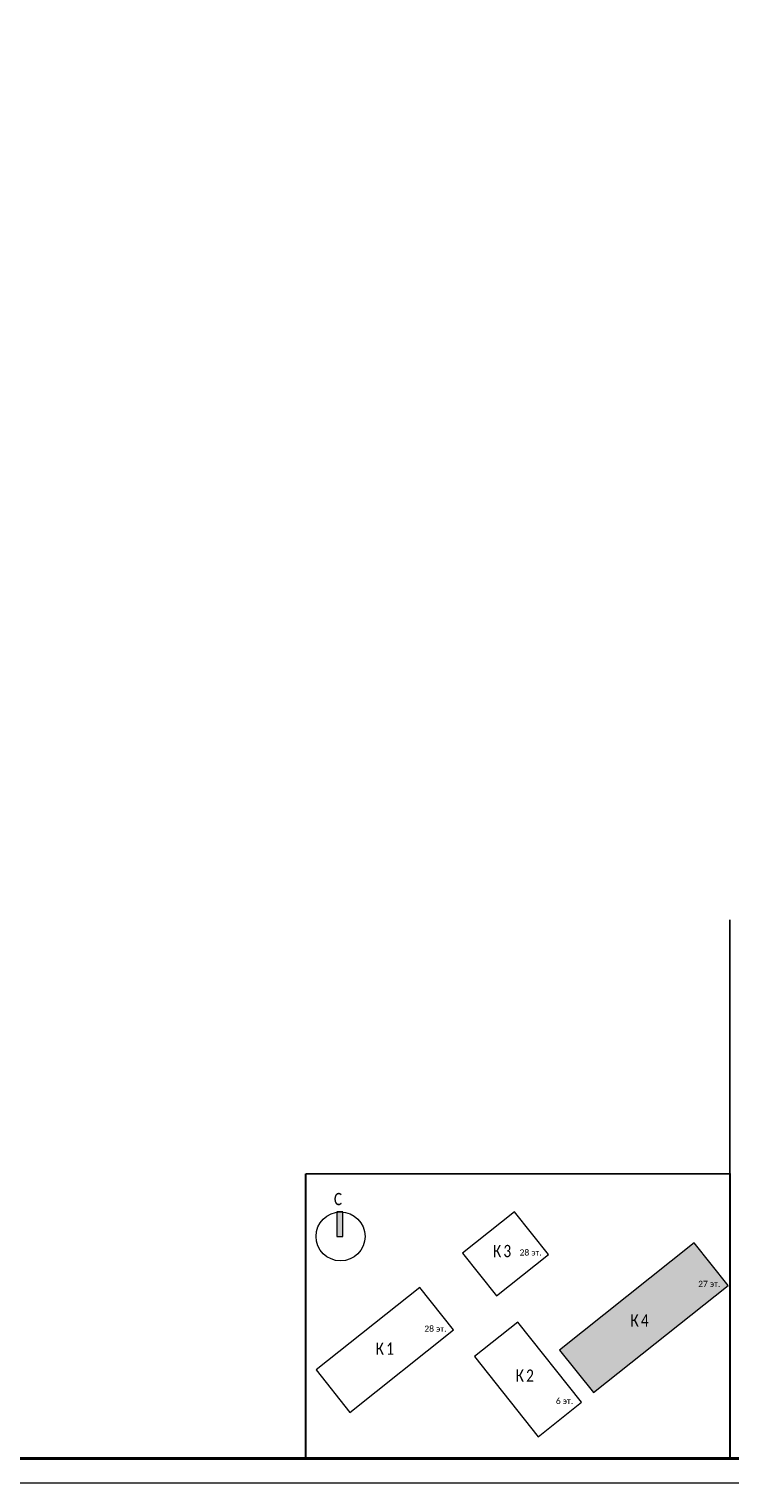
# Model space of a CAD drawing. Header units: millimetres. Extents: x -816133 to 919604, y 87941 to 147341.
# Tile 40 of 256: x -176647 to -162333, y 87941 to 117641. Entities that reach past the tile are written whole.
import ezdxf

# ---------------------------------------------------------------- set-up
doc = ezdxf.new("R2010")
doc.units = ezdxf.units.MM
doc.layers.get('Defpoints').update_dxf_attribs({"color": 252})
doc.layers.add('Типовые аннотации', color=252, linetype='Continuous', lineweight=5)
doc.layers.add('формат', color=250, linetype='Continuous')
doc.styles.add('Arial', font='arial.ttf', dxfattribs={"width": 0.9, "height": 699.9999999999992})
doc.styles.add('Calibri Light_10', font='calibril.ttf', dxfattribs={"height": 1})
doc.styles.add('Calibri Light_9', font='isocpeur.ttf', dxfattribs={"width": 0.8, "height": 2})

# ---------------------------------------------------------------- blocks, each defined once
blk = doc.blocks.new('*U1162')
at = {"color": 0, "lineweight": 0}
blk.add_lwpolyline([(-841, 3.464264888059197e-14), (6.661338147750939e-14, 6.661338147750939e-14), (-1.377945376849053e-14, 594.0000000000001), (-841.0000000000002, 594.0000000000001)], close=True, dxfattribs=at)
at = {"lineweight": 40}
blk.add_lwpolyline([(-821, 5.000000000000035), (-4.999999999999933, 5.000000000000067), (-5.000000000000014, 589.0000000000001), (-821.0000000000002, 589.0000000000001)], close=True, dxfattribs=at)
at = {"style": 'Arial', "width": 0.9, "flags": 8}
blk.add_attdef('FORMAT', (-36.87188609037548, 1.257088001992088), '', height=2.8, dxfattribs=at)
blk = doc.blocks.new('0_AS_SLK8_BUG_2000 - 0_AS_SLK8_BUG_2000-4294039-Надземная часть_ Корпус 4_ План 1 этажа на отм__0_050_ 0_000_0-0_090_-0_300_-0_450')
at = {"layer": 'Типовые аннотации'}
blk.add_hatch(color=256, dxfattribs=at).paths.add_polyline_path([(-64.89341031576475, 34.73339586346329), (-65.89341031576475, 34.73339586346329), (-65.89341031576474, 38.73339586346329), (-64.89341031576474, 38.73339586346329)])
at = {"layer": 'Типовые аннотации', "true_color": 0xc0c0c0}
blk.add_hatch(color=9, dxfattribs=at).paths.add_polyline_path([(-29.50047435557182, 16.15685182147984), (-7.517170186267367, 33.65954697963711), (-1.973611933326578, 26.69686345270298), (-23.95691610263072, 9.194168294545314)])
at = {"layer": 'Типовые аннотации'}
for p, q in [((-64.89341031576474, 38.73339586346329), (-65.89341031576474, 38.73339586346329)), ((-65.89341031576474, 38.73339586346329), (-65.89341031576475, 34.73339586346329)), ((-64.89341031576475, 34.73339586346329), (-64.89341031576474, 38.73339586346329)), ((-65.89341031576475, 34.73339586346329), (-64.89341031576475, 34.73339586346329)), ((-7.517170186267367, 33.65954697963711), (-29.50047435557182, 16.15685182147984)), ((-1.973611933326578, 26.69686345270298), (-7.517170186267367, 33.65954697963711)), ((-23.95691610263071, 9.194168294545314), (-1.973611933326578, 26.69686345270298)), ((-29.50047435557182, 16.15685182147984), (-23.95691610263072, 9.194168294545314))]:
    blk.add_line(p, q, dxfattribs=at)
at = {"layer": 'Типовые аннотации', "color": 8, "true_color": 0x808080}
for p, q in [((-36.8660808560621, 38.73339586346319), (-45.35429616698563, 31.97523776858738)), ((-31.32252260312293, 31.77071233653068), (-36.8660808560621, 38.73339586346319)), ((-7.517170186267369, 33.65954697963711), (-29.50047435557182, 16.15685182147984)), ((-1.973611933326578, 26.69686345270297), (-7.517170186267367, 33.65954697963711)), ((-45.35429616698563, 31.97523776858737), (-39.81073791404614, 25.012554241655)), ((-39.81073791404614, 25.012554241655), (-31.32252260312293, 31.77071233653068)), ((-52.35609507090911, 26.40053658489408), (-69.29341031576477, 12.91536332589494)), ((-46.8125368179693, 19.4378530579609), (-52.35609507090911, 26.40053658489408)), ((-23.95691610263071, 9.194168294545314), (-1.973611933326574, 26.69686345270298)), ((-63.7498520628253, 5.952679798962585), (-46.8125368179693, 19.4378530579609)), ((-36.33025549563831, 20.72135777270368), (-43.4102876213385, 15.08436876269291)), ((-25.91272608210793, 7.636989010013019), (-36.33025549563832, 20.72135777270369)), ((-43.4102876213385, 15.08436876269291), (-32.99275820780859, 2.000000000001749)), ((-29.50047435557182, 16.15685182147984), (-23.95691610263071, 9.194168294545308)), ((-69.29341031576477, 12.91536332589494), (-63.7498520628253, 5.952679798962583)), ((-32.9927582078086, 2.000000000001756), (-25.91272608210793, 7.63698901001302))]:
    blk.add_line(p, q, dxfattribs=at)
at = {"layer": 'Типовые аннотации'}
blk.add_circle((-65.29341031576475, 34.73339586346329), 3.999999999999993, dxfattribs=at)
at = {"layer": 'Типовые аннотации', "attachment_point": 1}
for s, insert, char_height, width, style in [('\\fCalibri Light|b0|i0|c204|p34|;C', (-66.37824129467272, 41.84007573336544), 2, 2.0843875, 'Calibri Light_9'), ('27 ', (-6.864468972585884, 27.4772806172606), 1, 2.32489375, 'Calibri Light_10'), ('эт', (-4.946239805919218, 27.4772806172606), 1, 1.603375, 'Calibri Light_10'), ('\\fCalibri Light|b0|i0|c204|p34|;.', (-3.623323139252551, 27.4772806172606), 1, 0.4810124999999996, 'Calibri Light_10'), ('\\fCalibri Light|b0|i0|c204|p34|;К', (-17.92569001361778, 22.00657472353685), 2, 2.0843875, 'Calibri Light_9'), ('\\fCalibri Light|b0|i0|c204|p34|;4', (-16.20589834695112, 22.00657472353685), 2, 1.92405, 'Calibri Light_9')]:
    blk.add_mtext(s, dxfattribs=dict(at, insert=insert, char_height=char_height, width=width, style=style))
at = {"layer": 'Типовые аннотации', "color": 8, "true_color": 0x808080, "attachment_point": 1}
for s, insert, char_height, width, style in [('\\fCalibri Light|b0|i0|c204|p34|;К', (-40.39984909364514, 33.33828071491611), 2, 2.0843875, 'Calibri Light_9'), ('\\fCalibri Light|b0|i0|c204|p34|;3', (-38.68005742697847, 33.33828071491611), 2, 1.92405, 'Calibri Light_9'), ('28 ', (-36.04619677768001, 32.60764187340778), 1, 2.32489375, 'Calibri Light_10'), ('эт', (-34.12796761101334, 32.60764187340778), 1, 1.603375, 'Calibri Light_10'), ('\\fCalibri Light|b0|i0|c204|p34|;.', (-32.80505094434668, 32.60764187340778), 1, 0.4810124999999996, 'Calibri Light_10'), ('27 ', (-6.864468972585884, 27.4772806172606), 1, 2.32489375, 'Calibri Light_10'), ('эт', (-4.946239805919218, 27.4772806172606), 1, 1.603375, 'Calibri Light_10'), ('\\fCalibri Light|b0|i0|c204|p34|;.', (-3.623323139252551, 27.4772806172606), 1, 0.4810124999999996, 'Calibri Light_10'), ('\\fCalibri Light|b0|i0|c204|p34|;К', (-17.92569001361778, 22.00657472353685), 2, 2.0843875, 'Calibri Light_9'), ('\\fCalibri Light|b0|i0|c204|p34|;4', (-16.20589834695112, 22.00657472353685), 2, 1.92405, 'Calibri Light_9'), ('28 ', (-51.60674181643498, 20.15287817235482), 1, 2.32489375, 'Calibri Light_10'), ('эт', (-49.68851264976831, 20.15287817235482), 1, 1.603375, 'Calibri Light_10'), ('\\fCalibri Light|b0|i0|c204|p34|;.', (-48.36559598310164, 20.15287817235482), 1, 0.4810124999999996, 'Calibri Light_10'), ('\\fCalibri Light|b0|i0|c204|p34|;К', (-59.55569245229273, 17.38921328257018), 2, 2.0843875, 'Calibri Light_9'), ('\\fCalibri Light|b0|i0|c204|p34|;1', (-57.83590078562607, 17.38921328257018), 2, 1.92405, 'Calibri Light_9'), ('\\fCalibri Light|b0|i0|c204|p34|;К', (-36.69054182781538, 12.9809562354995), 2, 2.0843875, 'Calibri Light_9'), ('\\fCalibri Light|b0|i0|c204|p34|;2', (-34.97075016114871, 12.9809562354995), 2, 1.92405, 'Calibri Light_9'), ('6 ', (-30.11289359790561, 8.335616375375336), 1, 1.36286875, 'Calibri Light_10'), ('эт', (-28.98841443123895, 8.335616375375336), 1, 1.603375, 'Calibri Light_10'), ('\\fCalibri Light|b0|i0|c204|p34|;.', (-27.66549776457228, 8.335616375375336), 1, 0.4810125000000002, 'Calibri Light_10')]:
    blk.add_mtext(s, dxfattribs=dict(at, insert=insert, char_height=char_height, width=width, style=style))

msp = doc.modelspace()

# ---------------------------------------------------------------- linework, layer by layer
at = {"layer": 'Defpoints'}
msp.add_line((-162333.4664862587, 93941.01673469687), (-162333.4664862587, 99441.01673469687), dxfattribs=at)
at = {"layer": 'Defpoints', "color": 3, "lineweight": 30}
msp.add_lwpolyline([(-170996.4664154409, 94252.01668656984), (-162333.4664154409, 94263.01668656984), (-162333.4664154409, 88441.01668656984), (-170996.4664154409, 88430.01668656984)], close=True, dxfattribs=at)

# ---------------------------------------------------------------- block references
at = {"layer": 'Типовые аннотации', "xscale": 125, "yscale": 125, "zscale": 125}
msp.add_blockref('0_AS_SLK8_BUG_2000 - 0_AS_SLK8_BUG_2000-4294039-Надземная часть_ Корпус 4_ План 1 этажа на отм__0_050_ 0_000_0-0_090_-0_300_-0_450', (-162123.986449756, 88635.59268989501), dxfattribs=at)
at = {"layer": 'формат', "xscale": 100, "yscale": 100, "zscale": 100}
msp.add_blockref('*U1162', (-143333.4664154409, 87941.01668656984), dxfattribs=at)

doc.saveas('drawing.dxf')
